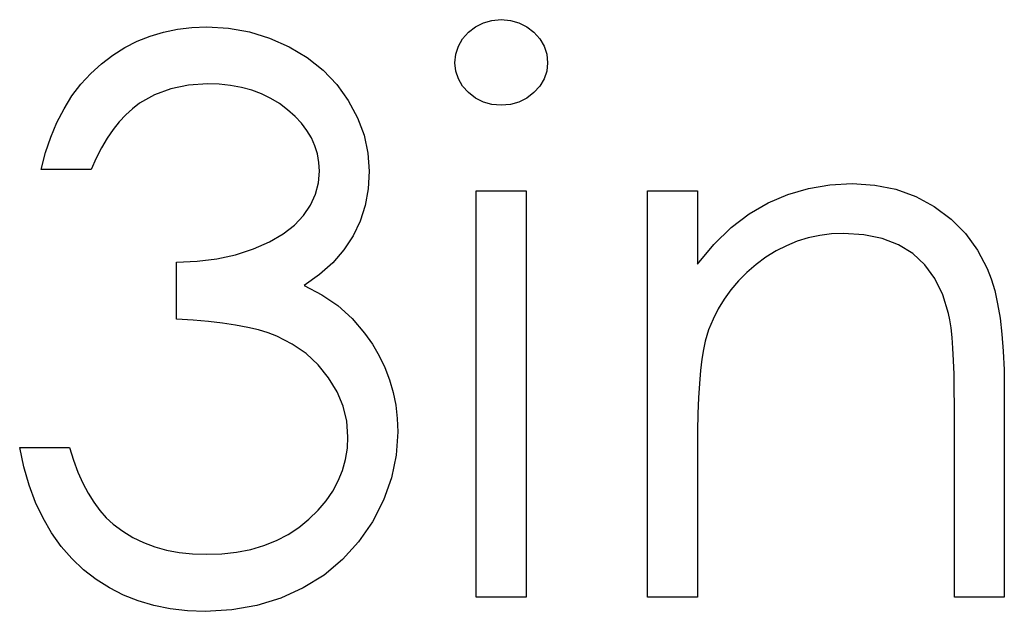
# Model space of a CAD drawing. Header units: inches. Extents: x 0.1 to 87.3, y 0.1 to 33.9.
# Tile 133 of 174: x 51.348 to 51.569, y 23.648 to 23.781. Entities that reach past the tile are written whole.
import ezdxf

# ---------------------------------------------------------------- set-up
doc = ezdxf.new("R2010")
doc.units = ezdxf.units.IN
doc.header["$MEASUREMENT"] = 0

msp = doc.modelspace()

# ---------------------------------------------------------------- linework, layer by layer
at = {"color": 7, "linetype": 'Continuous', "flags": 128}
for points in [[(51.45584, 23.78072), (51.45792, 23.78054), (51.45984, 23.78002), (51.46162, 23.77911), (51.46322, 23.77789), (51.46458, 23.77641), (51.46553, 23.77476), (51.4661, 23.77298), (51.4663, 23.77105), (51.4663, 23.77105), (51.4661, 23.76917), (51.46553, 23.76742), (51.46458, 23.76579), (51.46322, 23.76432), (51.46162, 23.76309), (51.45984, 23.76219), (51.45792, 23.76166), (51.45584, 23.76149), (51.45584, 23.76149), (51.45378, 23.76166), (51.45191, 23.76219), (51.45013, 23.76309), (51.44853, 23.76432), (51.4472, 23.76579), (51.44625, 23.76742), (51.44567, 23.76917), (51.44547, 23.77105), (51.44547, 23.77105), (51.44567, 23.77298), (51.44625, 23.77476), (51.4472, 23.77641), (51.44853, 23.77789), (51.45013, 23.77911), (51.45191, 23.78002), (51.45378, 23.78054), (51.45584, 23.78072)], [(51.36374, 23.74706), (51.35252, 23.74706), (51.35252, 23.74706), (51.3535, 23.75082), (51.3547, 23.75433), (51.35608, 23.75763), (51.35768, 23.76071), (51.35946, 23.76357), (51.36146, 23.76619), (51.36367, 23.76862), (51.36607, 23.7708), (51.36862, 23.77275), (51.3713, 23.77443), (51.37408, 23.77586), (51.37699, 23.77704), (51.38002, 23.77794), (51.38315, 23.77859), (51.38638, 23.77899), (51.38973, 23.77911), (51.38973, 23.77911), (51.39461, 23.77884), (51.39932, 23.77799), (51.40385, 23.77659), (51.40824, 23.77463), (51.41229, 23.7722), (51.41585, 23.76937), (51.41893, 23.76614), (51.42153, 23.76254), (51.42359, 23.75868), (51.42506, 23.75475), (51.42594, 23.75074), (51.42624, 23.74664), (51.42624, 23.74664), (51.42602, 23.74268), (51.42534, 23.73895), (51.42419, 23.73542), (51.42258, 23.73209), (51.42053, 23.72898), (51.41803, 23.72608), (51.41507, 23.7234), (51.41164, 23.72092), (51.41164, 23.72092), (51.41557, 23.71889), (51.41915, 23.71644), (51.42236, 23.71356), (51.42519, 23.71025), (51.42519, 23.71025), (51.42694, 23.70775), (51.42844, 23.70515), (51.42975, 23.70249), (51.4308, 23.69974), (51.4316, 23.69693), (51.43217, 23.69405), (51.43253, 23.69107), (51.43265, 23.68804), (51.43265, 23.68804), (51.4323, 23.68281), (51.43122, 23.6777), (51.42945, 23.67269), (51.42694, 23.66784), (51.42384, 23.6633), (51.42023, 23.65932), (51.41607, 23.65587), (51.41142, 23.65296), (51.40636, 23.65066), (51.401, 23.64903), (51.39534, 23.64803), (51.38941, 23.6477), (51.38941, 23.6477), (51.3854, 23.64785), (51.38154, 23.64828), (51.37786, 23.64903), (51.37436, 23.65006), (51.37103, 23.65136), (51.36787, 23.65296), (51.36487, 23.65487), (51.36204, 23.65707), (51.35941, 23.65955), (51.35703, 23.6623), (51.35488, 23.66533), (51.35297, 23.66864), (51.3513, 23.67219), (51.34987, 23.67605), (51.34867, 23.68016), (51.34771, 23.68456), (51.34771, 23.68456), (51.35893, 23.68456), (51.35893, 23.68456), (51.35983, 23.68168), (51.36081, 23.679), (51.36191, 23.67653), (51.36309, 23.67427), (51.36434, 23.67222), (51.36572, 23.67037), (51.36717, 23.66871), (51.36872, 23.66729), (51.36872, 23.66729), (51.37085, 23.66571), (51.37311, 23.66433), (51.37551, 23.66315), (51.37804, 23.66223), (51.38072, 23.66148), (51.38355, 23.66095), (51.3865, 23.66063), (51.38961, 23.66053), (51.38961, 23.66053), (51.39311, 23.66065), (51.39644, 23.66103), (51.3996, 23.66163), (51.40258, 23.6625), (51.40536, 23.66361), (51.40799, 23.66498), (51.41042, 23.66658), (51.41269, 23.66844), (51.41475, 23.67047), (51.41652, 23.67257), (51.41803, 23.67475), (51.41925, 23.67703), (51.42021, 23.67938), (51.42088, 23.68183), (51.42131, 23.68436), (51.42143, 23.68697), (51.42143, 23.68697), (51.42116, 23.69045), (51.42036, 23.69383), (51.419, 23.69708), (51.4171, 23.70021), (51.41475, 23.70312), (51.41204, 23.70565), (51.40894, 23.70778), (51.40548, 23.70953), (51.40355, 23.71028), (51.40135, 23.71096), (51.39892, 23.71153), (51.39622, 23.71206), (51.39329, 23.71251), (51.39011, 23.71288), (51.38665, 23.71318), (51.38297, 23.71341), (51.38297, 23.71341), (51.38297, 23.72623), (51.38297, 23.72623), (51.3876, 23.72641), (51.39201, 23.72698), (51.39622, 23.72788), (51.4002, 23.72919), (51.40383, 23.73076), (51.40691, 23.73254), (51.40946, 23.73452), (51.41149, 23.7367), (51.41304, 23.73905), (51.41415, 23.74148), (51.4148, 23.74403), (51.41502, 23.74669), (51.41502, 23.74669), (51.41492, 23.74864), (51.41457, 23.75054), (51.41402, 23.75235), (51.41324, 23.75412), (51.41224, 23.7558), (51.41102, 23.75743), (51.40956, 23.75898), (51.40789, 23.76046), (51.40606, 23.76184), (51.40411, 23.76301), (51.40203, 23.76402), (51.39982, 23.76484), (51.39752, 23.76547), (51.39509, 23.76592), (51.39254, 23.76619), (51.38988, 23.76629), (51.38988, 23.76629), (51.38563, 23.76602), (51.38164, 23.76519), (51.37799, 23.76384), (51.37461, 23.76191), (51.37303, 23.76071), (51.37153, 23.75933), (51.37008, 23.75778), (51.3687, 23.756), (51.36735, 23.75405), (51.36609, 23.75192), (51.36489, 23.74959), (51.36374, 23.74706)], [(51.48874, 23.74226), (51.49996, 23.74226), (51.49996, 23.74226), (51.49996, 23.72578), (51.49996, 23.72578), (51.50364, 23.73019), (51.5075, 23.73397), (51.51155, 23.73707), (51.51581, 23.73955), (51.52024, 23.74143), (51.52487, 23.74278), (51.52971, 23.74358), (51.53471, 23.74386), (51.53471, 23.74386), (51.53977, 23.74353), (51.54453, 23.74258), (51.54899, 23.74095), (51.55314, 23.7387), (51.5569, 23.7359), (51.56015, 23.73264), (51.56286, 23.72893), (51.56504, 23.72478), (51.56594, 23.72245), (51.56672, 23.7198), (51.56737, 23.71687), (51.56792, 23.71361), (51.56832, 23.71005), (51.56862, 23.7062), (51.56882, 23.70202), (51.56887, 23.69756), (51.56887, 23.69756), (51.56887, 23.65091), (51.56887, 23.65091), (51.55765, 23.65091), (51.55765, 23.65091), (51.55765, 23.69388), (51.55765, 23.69388), (51.55763, 23.69761), (51.55758, 23.70101), (51.55748, 23.70409), (51.55733, 23.70687), (51.55712, 23.7093), (51.5569, 23.71141), (51.55662, 23.71321), (51.55632, 23.71466), (51.55632, 23.71466), (51.55505, 23.71887), (51.55327, 23.72252), (51.55102, 23.7256), (51.54829, 23.72813), (51.54508, 23.73011), (51.54142, 23.73151), (51.53732, 23.73237), (51.53276, 23.73264), (51.53276, 23.73264), (51.53006, 23.73254), (51.52743, 23.73221), (51.52485, 23.73166), (51.52237, 23.73091), (51.51994, 23.72991), (51.51759, 23.72873), (51.51531, 23.72731), (51.5131, 23.72568), (51.51103, 23.72388), (51.50915, 23.722), (51.50745, 23.72), (51.50592, 23.71789), (51.50459, 23.71569), (51.50344, 23.71338), (51.50246, 23.71096), (51.50169, 23.70845), (51.50169, 23.70845), (51.50129, 23.7066), (51.50093, 23.7044), (51.50063, 23.70187), (51.50038, 23.69896), (51.50021, 23.69573), (51.50006, 23.69215), (51.49998, 23.68822), (51.49996, 23.68394), (51.49996, 23.68394), (51.49996, 23.65091), (51.49996, 23.65091), (51.48874, 23.65091), (51.48874, 23.65091), (51.48874, 23.74226)], [(51.45028, 23.74226), (51.4615, 23.74226), (51.4615, 23.74226), (51.4615, 23.65091), (51.4615, 23.65091), (51.45028, 23.65091), (51.45028, 23.65091), (51.45028, 23.74226)]]:
    msp.add_lwpolyline(points, dxfattribs=at)

doc.saveas('drawing.dxf')
